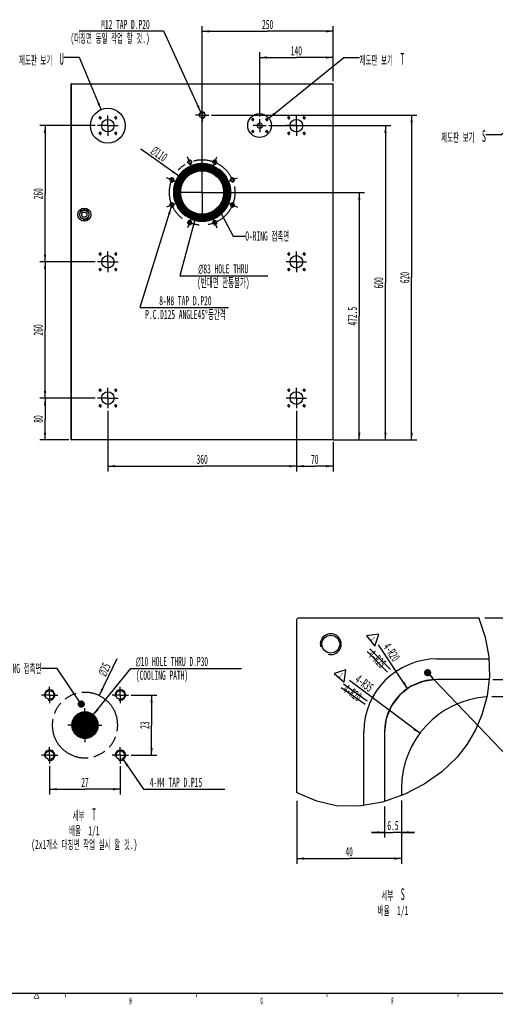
# Model space of a CAD drawing. Header units: millimetres. Extents: x -1 to 4195, y -1 to 2965.
# Tile 5 of 18: x 2068 to 2976, y 29 to 1908. Entities that reach past the tile are written whole.
import ezdxf

# ---------------------------------------------------------------- set-up
doc = ezdxf.new("R2010")
doc.units = ezdxf.units.MM
doc.header["$LTSCALE"] = 231.275
doc.linetypes.add('CENTER', pattern=[0.6, 0.375, -0.075, 0.075, -0.075])
doc.linetypes.add('PHANTOM', pattern=[0.8, 0.45, -0.05, 0.1, -0.05, 0.1, -0.05])
doc.layers.get('0').update_dxf_attribs({"linetype": 'CONTINUOUS'})
for name, color, linetype in [('02___PRT_ALL_AXES', 7, 'CONTINUOUS'), ('7_ALL_FEATURES', 7, 'CONTINUOUS'), ('DEFAULT_3', 7, 'PHANTOM')]:
    doc.layers.add(name, color=color, linetype=linetype)
doc.styles.get("Standard").update_dxf_attribs({"font": 'txt', "width": 0.5})
doc.styles.add('TEXTSTYLE_3', font='gdt', dxfattribs={"width": 0.5})
doc.dimstyles.new('DIMSTYLE_10', dxfattribs={"dimtxt": 17.5, "dimasz": 13.8, "dimexe": 2, "dimexo": 1, "dimgap": 0.875, "dimtad": 1, "dimdec": 3, "dimlfac": 0.2, "dimdsep": 46, "dimtxsty": 'Standard', "dimblk": '_FILLED', "dimblk1": '_FILLED', "dimblk2": '_FILLED', "dimcen": 0.09, "dimadec": 3, "dimazin": 2, "dimtp": 0.2, "dimtm": 0.2, "dimtfac": 1, "dimtdec": 3, "dimtofl": 0, "dimtmove": 0, "dimatfit": 3, "dimldrblk": '_FILLED', "dimfxl": 0, "dimtolj": 1, "dimarcsym": 0})
doc.dimstyles.new('DIMSTYLE_12', dxfattribs={"dimtxt": 17.5, "dimasz": 13.8, "dimexe": 2, "dimexo": 1, "dimgap": 0.875, "dimtad": 1, "dimdec": 3, "dimdsep": 46, "dimtxsty": 'Standard', "dimblk": '_FILLED', "dimblk1": '_FILLED', "dimblk2": '_FILLED', "dimcen": 0.09, "dimadec": 3, "dimazin": 2, "dimtp": 0.8, "dimtm": 0.8, "dimtfac": 1, "dimtdec": 3, "dimtofl": 0, "dimtmove": 0, "dimatfit": 3, "dimldrblk": '_FILLED', "dimfxl": 0, "dimtolj": 1, "dimarcsym": 0})
doc.dimstyles.new('DIMSTYLE_13', dxfattribs={"dimtxt": 17.5, "dimasz": 13.8, "dimexe": 2, "dimexo": 1, "dimgap": 0.875, "dimtad": 1, "dimdec": 3, "dimdsep": 46, "dimtxsty": 'Standard', "dimblk": '_FILLED', "dimblk1": '_FILLED', "dimblk2": '_FILLED', "dimcen": 0.09, "dimadec": 3, "dimazin": 2, "dimtp": 0.3, "dimtm": 0.3, "dimtfac": 1, "dimtdec": 3, "dimtofl": 0, "dimtmove": 0, "dimatfit": 3, "dimldrblk": '_FILLED', "dimfxl": 0, "dimtolj": 1, "dimarcsym": 0})
doc.dimstyles.new('DIMSTYLE_14', dxfattribs={"dimtxt": 17.5, "dimasz": 13.8, "dimexe": 2, "dimexo": 1, "dimgap": 0.875, "dimtad": 1, "dimdec": 3, "dimdsep": 46, "dimtxsty": 'Standard', "dimblk": '_FILLED', "dimblk1": '_FILLED', "dimblk2": '_FILLED', "dimcen": 0.09, "dimadec": 3, "dimazin": 2, "dimtp": 0.5, "dimtm": 0.5, "dimtfac": 1, "dimtdec": 3, "dimtofl": 0, "dimtmove": 0, "dimatfit": 3, "dimldrblk": '_FILLED', "dimfxl": 0, "dimtolj": 1, "dimarcsym": 0})
doc.dimstyles.new('DIMSTYLE_15', dxfattribs={"dimtxt": 17.5, "dimasz": 13.8, "dimexe": 2, "dimexo": 1, "dimtad": 1, "dimdec": 3, "dimlfac": 0.2, "dimdsep": 46, "dimtxsty": 'Standard', "dimblk": '_FILLED', "dimblk1": '_FILLED', "dimblk2": '_FILLED', "dimcen": 0.09, "dimadec": 3, "dimazin": 2, "dimtp": 0.2, "dimtm": 0.2, "dimtfac": 1, "dimtdec": 3, "dimtofl": 0, "dimtmove": 0, "dimatfit": 1, "dimldrblk": '_FILLED', "dimfxl": 0, "dimtolj": 1, "dimarcsym": 0})
doc.dimstyles.new('DIMSTYLE_17', dxfattribs={"dimtxt": 17.5, "dimasz": 13.8, "dimexe": 2, "dimexo": 1, "dimtad": 1, "dimdec": 3, "dimlfac": 0.2, "dimdsep": 46, "dimtxsty": 'Standard', "dimblk": '_FILLED', "dimblk1": '_FILLED', "dimblk2": '_FILLED', "dimcen": 0.09, "dimadec": 3, "dimazin": 2, "dimtp": 0.1, "dimtm": 0.1, "dimtfac": 1, "dimtdec": 3, "dimtofl": 0, "dimtmove": 0, "dimatfit": 1, "dimldrblk": '_FILLED', "dimfxl": 0, "dimtolj": 1, "dimarcsym": 0})
doc.dimstyles.new('DIMSTYLE_19', dxfattribs={"dimtxt": 17.5, "dimasz": 13.8, "dimexe": 2, "dimexo": 1, "dimgap": 0.875, "dimtad": 1, "dimdec": 3, "dimlfac": 0.2, "dimdsep": 46, "dimtxsty": 'Standard', "dimblk": '_FILLED', "dimblk1": '_FILLED', "dimblk2": '_FILLED', "dimcen": 0.09, "dimadec": 3, "dimazin": 2, "dimtp": 0.3, "dimtm": 0.3, "dimtfac": 1, "dimtdec": 3, "dimtofl": 0, "dimtmove": 0, "dimatfit": 3, "dimldrblk": '_FILLED', "dimfxl": 0, "dimtolj": 1, "dimarcsym": 0})
doc.dimstyles.new('DIMSTYLE_20', dxfattribs={"dimtxt": 17.5, "dimasz": 13.8, "dimexe": 2, "dimexo": 1, "dimtad": 1, "dimdec": 3, "dimlfac": 0.2, "dimdsep": 46, "dimtxsty": 'Standard', "dimblk": '_FILLED', "dimblk1": '_FILLED', "dimblk2": '_FILLED', "dimcen": 0.09, "dimadec": 3, "dimazin": 2, "dimtp": 0.2, "dimtm": 0.2, "dimtfac": 1, "dimtdec": 3, "dimtofl": 0, "dimtmove": 0, "dimatfit": 3, "dimldrblk": '_FILLED', "dimfxl": 0, "dimtolj": 1, "dimarcsym": 0})
doc.dimstyles.new('DIMSTYLE_21', dxfattribs={"dimtxt": 17.5, "dimasz": 13.8, "dimexe": 2, "dimexo": 1, "dimtad": 1, "dimdec": 3, "dimlfac": 0.2, "dimdsep": 46, "dimtxsty": 'Standard', "dimblk": '_FILLED', "dimblk1": '_FILLED', "dimblk2": '_FILLED', "dimcen": 0.09, "dimadec": 3, "dimazin": 2, "dimtp": 0.3, "dimtm": 0.3, "dimtfac": 1, "dimtdec": 3, "dimtofl": 0, "dimtmove": 0, "dimatfit": 3, "dimldrblk": '_FILLED', "dimfxl": 0, "dimtolj": 1, "dimarcsym": 0})
doc.dimstyles.new('DIMSTYLE_24', dxfattribs={"dimtxt": 17.5, "dimasz": 13.8, "dimexe": 2, "dimexo": 1, "dimtad": 1, "dimdec": 3, "dimdsep": 46, "dimtxsty": 'Standard', "dimblk": '_FILLED', "dimblk1": '_FILLED', "dimblk2": '_FILLED', "dimcen": 0.09, "dimadec": 3, "dimazin": 2, "dimtp": 0.3, "dimtm": 0.3, "dimtfac": 1, "dimtdec": 3, "dimtofl": 0, "dimtmove": 0, "dimatfit": 1, "dimldrblk": '_FILLED', "dimfxl": 0, "dimtolj": 1, "dimarcsym": 0})
doc.dimstyles.new('DIMSTYLE_5', dxfattribs={"dimtxt": 17.5, "dimasz": 13.8, "dimexe": 2, "dimexo": 1, "dimtad": 1, "dimdec": 3, "dimdsep": 46, "dimtxsty": 'Standard', "dimblk": '_FILLED', "dimblk1": '_FILLED', "dimblk2": '_FILLED', "dimcen": 0.09, "dimadec": 3, "dimazin": 2, "dimtp": 0.2, "dimtm": 0.2, "dimtfac": 1, "dimtdec": 3, "dimtofl": 0, "dimtmove": 0, "dimatfit": 1, "dimldrblk": '_FILLED', "dimfxl": 0, "dimtolj": 1, "dimarcsym": 0})
doc.dimstyles.get("Standard").update_dxf_attribs({"dimtxt": 17.5, "dimasz": 13.8, "dimexe": 2, "dimexo": 1, "dimtad": 1, "dimdec": 3, "dimdsep": 46, "dimtxsty": 'Standard', "dimblk": '_FILLED', "dimblk1": '_FILLED', "dimblk2": '_FILLED', "dimcen": 0.09, "dimadec": 3, "dimazin": 2, "dimtol": 1, "dimtp": 0.05, "dimtm": 0.05, "dimtfac": 1, "dimtdec": 3, "dimtofl": 0, "dimtmove": 0, "dimatfit": 3, "dimldrblk": '_FILLED', "dimfxl": 0, "dimtolj": 1, "dimarcsym": 0})
pattern_1 = [(45, (0, 0), (-0.70710678, 0.70710678), [])]

# ---------------------------------------------------------------- blocks, each defined once
blk = doc.blocks.new('_FILLED')
at = {"color": 0, "linetype": 'ByBlock'}
blk.add_solid([(0, 0), (-1, 0.16), (-1, -0.16)], dxfattribs=at)
blk = doc.blocks.new('*D51')
at = {"color": 2, "linetype": 'Continuous'}
for p, q in [((2596.4, 1161.1), (2596.4, 1045.6)), ((2666.4, 1102.1), (2666.4, 1045.6)), ((2596.4, 1055.6), (2631.4, 1055.6)), ((2666.4, 1055.6), (2631.4, 1055.6))]:
    blk.add_line(p, q, dxfattribs=at)
at = {"color": 2, "linetype": 'Continuous', "xscale": 13.8, "yscale": 13.8, "zscale": 13.8, "rotation": 180}
blk.add_blockref('_FILLED', (2596.4, 1055.6), dxfattribs=at)
at = {"color": 2, "linetype": 'Continuous', "xscale": 13.8, "yscale": 13.8, "zscale": 13.8}
blk.add_blockref('_FILLED', (2666.4, 1055.6), dxfattribs=at)
at = {"color": 2, "linetype": 'Continuous', "insert": (2631.4, 1077.5), "char_height": 17.5, "width": 17.5, "attachment_point": 2, "line_spacing_factor": 0.9}
blk.add_mtext('70', dxfattribs=at)
blk = doc.blocks.new('*D52')
at = {"color": 2, "linetype": 'Continuous'}
for p, q in [((2236.4, 1161.1), (2236.4, 1045.6)), ((2596.4, 1161.1), (2596.4, 1045.6)), ((2236.4, 1055.6), (2416.4, 1055.6)), ((2596.4, 1055.6), (2416.4, 1055.6))]:
    blk.add_line(p, q, dxfattribs=at)
at = {"color": 2, "linetype": 'Continuous', "xscale": 13.8, "yscale": 13.8, "zscale": 13.8, "rotation": 180}
blk.add_blockref('_FILLED', (2236.4, 1055.6), dxfattribs=at)
at = {"color": 2, "linetype": 'Continuous', "xscale": 13.8, "yscale": 13.8, "zscale": 13.8}
blk.add_blockref('_FILLED', (2596.4, 1055.6), dxfattribs=at)
at = {"color": 2, "linetype": 'Continuous', "insert": (2416.4, 1077.5), "char_height": 17.5, "width": 26.25, "attachment_point": 2, "line_spacing_factor": 0.9}
blk.add_mtext('360', dxfattribs=at)
blk = doc.blocks.new('*D53')
at = {"color": 2, "linetype": 'Continuous'}
for p, q in [((2211.9, 1185.6), (2106.4, 1185.6)), ((2116.4, 1185.6), (2116.4, 1145.6)), ((2116.4, 1105.6), (2116.4, 1145.6)), ((2161.9, 1105.6), (2106.4, 1105.6))]:
    blk.add_line(p, q, dxfattribs=at)
at = {"color": 2, "linetype": 'Continuous', "xscale": 13.8, "yscale": 13.8, "zscale": 13.8}
for p, rotation in [((2116.4, 1185.6), 90), ((2116.4, 1105.6), 270)]:
    blk.add_blockref('_FILLED', p, dxfattribs=dict(at, rotation=rotation))
at = {"color": 2, "linetype": 'Continuous', "insert": (2094.5, 1145.6), "char_height": 17.5, "width": 17.5, "attachment_point": 2, "rotation": 90, "line_spacing_factor": 0.9}
blk.add_mtext('80', dxfattribs=at)
blk = doc.blocks.new('*D54')
at = {"color": 2, "linetype": 'Continuous'}
for p, q in [((2211.9, 1445.6), (2106.4, 1445.6)), ((2116.4, 1445.6), (2116.4, 1315.6)), ((2116.4, 1185.6), (2116.4, 1315.6)), ((2211.9, 1185.6), (2106.4, 1185.6))]:
    blk.add_line(p, q, dxfattribs=at)
at = {"color": 2, "linetype": 'Continuous', "xscale": 13.8, "yscale": 13.8, "zscale": 13.8}
for p, rotation in [((2116.4, 1445.6), 90), ((2116.4, 1185.6), 270)]:
    blk.add_blockref('_FILLED', p, dxfattribs=dict(at, rotation=rotation))
at = {"color": 2, "linetype": 'Continuous', "insert": (2094.5, 1315.6), "char_height": 17.5, "width": 26.25, "attachment_point": 2, "rotation": 90, "line_spacing_factor": 0.9}
blk.add_mtext('260', dxfattribs=at)
blk = doc.blocks.new('*D55')
at = {"color": 2, "linetype": 'Continuous'}
for p, q in [((2211.9, 1705.6), (2106.4, 1705.6)), ((2116.4, 1705.6), (2116.4, 1575.6)), ((2116.4, 1445.6), (2116.4, 1575.6)), ((2211.9, 1445.6), (2106.4, 1445.6))]:
    blk.add_line(p, q, dxfattribs=at)
at = {"color": 2, "linetype": 'Continuous', "xscale": 13.8, "yscale": 13.8, "zscale": 13.8}
for p, rotation in [((2116.4, 1705.6), 90), ((2116.4, 1445.6), 270)]:
    blk.add_blockref('_FILLED', p, dxfattribs=dict(at, rotation=rotation))
at = {"color": 2, "linetype": 'Continuous', "insert": (2094.5, 1575.6), "char_height": 17.5, "width": 26.25, "attachment_point": 2, "rotation": 90, "line_spacing_factor": 0.9}
blk.add_mtext('260', dxfattribs=at)
blk = doc.blocks.new('*D56')
at = {"color": 2, "linetype": 'Continuous'}
for p, q in [((2470.4, 1578.1), (2726.4, 1578.1)), ((2716.4, 1578.1), (2716.4, 1341.8)), ((2716.4, 1105.6), (2716.4, 1341.8)), ((2671.4, 1105.6), (2726.4, 1105.6))]:
    blk.add_line(p, q, dxfattribs=at)
at = {"color": 2, "linetype": 'Continuous', "xscale": 13.8, "yscale": 13.8, "zscale": 13.8}
for p, rotation in [((2716.4, 1578.1), 90), ((2716.4, 1105.6), 270)]:
    blk.add_blockref('_FILLED', p, dxfattribs=dict(at, rotation=rotation))
at = {"color": 2, "linetype": 'Continuous', "insert": (2694.5, 1341.8), "char_height": 17.5, "width": 43.75, "attachment_point": 2, "rotation": 90, "line_spacing_factor": 0.9}
blk.add_mtext('472.5', dxfattribs=at)
blk = doc.blocks.new('*D57')
at = {"color": 2, "linetype": 'Continuous'}
for p, q in [((2543.9, 1705.6), (2776.4, 1705.6)), ((2766.4, 1705.6), (2766.4, 1405.6)), ((2766.4, 1105.6), (2766.4, 1405.6)), ((2671.4, 1105.6), (2776.4, 1105.6))]:
    blk.add_line(p, q, dxfattribs=at)
at = {"color": 2, "linetype": 'Continuous', "xscale": 13.8, "yscale": 13.8, "zscale": 13.8}
for p, rotation in [((2766.4, 1705.6), 90), ((2766.4, 1105.6), 270)]:
    blk.add_blockref('_FILLED', p, dxfattribs=dict(at, rotation=rotation))
at = {"color": 2, "linetype": 'Continuous', "insert": (2744.5, 1405.6), "char_height": 17.5, "width": 26.25, "attachment_point": 2, "rotation": 90, "line_spacing_factor": 0.9}
blk.add_mtext('600', dxfattribs=at)
blk = doc.blocks.new('*D58')
at = {"color": 2, "linetype": 'Continuous'}
for p, q in [((2526.4, 1723.1), (2526.4, 1845.6)), ((2666.4, 1790.6), (2666.4, 1845.6)), ((2526.4, 1835.6), (2596.4, 1835.6)), ((2666.4, 1835.6), (2596.4, 1835.6))]:
    blk.add_line(p, q, dxfattribs=at)
at = {"color": 2, "linetype": 'Continuous', "xscale": 13.8, "yscale": 13.8, "zscale": 13.8, "rotation": 180}
blk.add_blockref('_FILLED', (2526.4, 1835.6), dxfattribs=at)
at = {"color": 2, "linetype": 'Continuous', "xscale": 13.8, "yscale": 13.8, "zscale": 13.8}
blk.add_blockref('_FILLED', (2666.4, 1835.6), dxfattribs=at)
at = {"color": 2, "linetype": 'Continuous', "insert": (2596.4, 1857.5), "char_height": 17.5, "width": 26.25, "attachment_point": 2, "line_spacing_factor": 0.9}
blk.add_mtext('140', dxfattribs=at)
blk = doc.blocks.new('*D59')
at = {"color": 2, "linetype": 'Continuous'}
for p, q in [((2416.4, 1632.1), (2416.4, 1895.6)), ((2416.4, 1885.6), (2541.4, 1885.6)), ((2666.4, 1885.6), (2541.4, 1885.6)), ((2666.4, 1790.6), (2666.4, 1895.6))]:
    blk.add_line(p, q, dxfattribs=at)
at = {"color": 2, "linetype": 'Continuous', "xscale": 13.8, "yscale": 13.8, "zscale": 13.8, "rotation": 180}
blk.add_blockref('_FILLED', (2416.4, 1885.6), dxfattribs=at)
at = {"color": 2, "linetype": 'Continuous', "xscale": 13.8, "yscale": 13.8, "zscale": 13.8}
blk.add_blockref('_FILLED', (2666.4, 1885.6), dxfattribs=at)
at = {"color": 2, "linetype": 'Continuous', "insert": (2541.4, 1907.5), "char_height": 17.5, "width": 26.25, "attachment_point": 2, "line_spacing_factor": 0.9}
blk.add_mtext('250', dxfattribs=at)
blk = doc.blocks.new('*D77')
at = {"color": 2, "linetype": 'Continuous'}
for p, q in [((2125.1, 483.1), (2125.1, 429.1)), ((2260.1, 483.1), (2260.1, 429.1)), ((2125.1, 439.1), (2192.6, 439.1)), ((2260.1, 439.1), (2192.6, 439.1))]:
    blk.add_line(p, q, dxfattribs=at)
at = {"color": 2, "linetype": 'Continuous', "xscale": 13.8, "yscale": 13.8, "zscale": 13.8, "rotation": 180}
blk.add_blockref('_FILLED', (2125.1, 439.1), dxfattribs=at)
at = {"color": 2, "linetype": 'Continuous', "xscale": 13.8, "yscale": 13.8, "zscale": 13.8}
blk.add_blockref('_FILLED', (2260.1, 439.1), dxfattribs=at)
at = {"color": 2, "linetype": 'Continuous', "insert": (2192.6, 461), "char_height": 17.5, "width": 17.5, "attachment_point": 2, "line_spacing_factor": 0.9}
blk.add_mtext('27', dxfattribs=at)
blk = doc.blocks.new('*D78')
at = {"color": 2, "linetype": 'Continuous'}
for p, q in [((2280.9, 618.8), (2329.8, 618.8)), ((2319.8, 618.8), (2319.8, 561.3)), ((2319.8, 503.8), (2319.8, 561.3)), ((2280.9, 503.8), (2329.8, 503.8))]:
    blk.add_line(p, q, dxfattribs=at)
at = {"color": 2, "linetype": 'Continuous', "xscale": 13.8, "yscale": 13.8, "zscale": 13.8}
for p, rotation in [((2319.8, 618.8), 90), ((2319.8, 503.8), 270)]:
    blk.add_blockref('_FILLED', p, dxfattribs=dict(at, rotation=rotation))
at = {"color": 2, "linetype": 'Continuous', "insert": (2297.9, 561.3), "char_height": 17.5, "width": 17.5, "attachment_point": 2, "rotation": 90, "line_spacing_factor": 0.9}
blk.add_mtext('23', dxfattribs=at)
blk = doc.blocks.new('*D79')
at = {"color": 2, "linetype": 'Continuous'}
for p, q in [((2208.4, 580.8), (2280.5, 669.7)), ((2280.5, 669.7), (2280.5, 669.7)), ((2280.5, 669.7), (2491.6, 669.7))]:
    blk.add_line(p, q, dxfattribs=at)
at = {"color": 2, "linetype": 'Continuous', "xscale": 13.8, "yscale": 13.8, "zscale": 13.8, "rotation": 230.9769789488}
blk.add_blockref('_FILLED', (2208.4, 580.8), dxfattribs=at)
at = {"color": 2, "linetype": 'Continuous', "insert": (2289.7, 691.6), "char_height": 17.5, "width": 180.833, "attachment_point": 1, "line_spacing_factor": 0.9, "style": 'TEXTSTYLE_3'}
blk.add_mtext('{\\fgdt;n}\\ftxt;10 HOLE THRU D.P30\\P(COOLING PATH)', dxfattribs=at)
blk = doc.blocks.new('*D80')
at = {"color": 2, "linetype": 'Continuous'}
blk.add_line((2219.8, 617.6), (2254, 688.3), dxfattribs=at)
at = {"color": 2, "linetype": 'Continuous', "xscale": 13.8, "yscale": 13.8, "zscale": 13.8, "rotation": 244.214300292}
blk.add_blockref('_FILLED', (2219.8, 617.6), dxfattribs=at)
at = {"color": 2, "linetype": 'Continuous', "insert": (2216.5, 661), "char_height": 17.5, "width": 40.833, "attachment_point": 1, "rotation": 64.2143, "line_spacing_factor": 0.9, "style": 'TEXTSTYLE_3'}
blk.add_mtext('{\\fgdt;n}\\ftxt;25', dxfattribs=at)
blk = doc.blocks.new('*D87')
at = {"color": 2, "linetype": 'Continuous'}
for p, q in [((3014.9, 648.4), (3014.9, 673.4)), ((3014.9, 673.4), (3014.9, 632.1)), ((2971.2, 648.4), (3024.9, 648.4)), ((3014.9, 590.9), (3014.9, 632.1)), ((2969.7, 615.9), (3024.9, 615.9)), ((3014.9, 615.9), (3014.9, 590.9))]:
    blk.add_line(p, q, dxfattribs=at)
at = {"color": 2, "linetype": 'Continuous', "xscale": 13.8, "yscale": 13.8, "zscale": 13.8}
for p, rotation in [((3014.9, 648.4), 270), ((3014.9, 615.9), 90)]:
    blk.add_blockref('_FILLED', p, dxfattribs=dict(at, rotation=rotation))
at = {"color": 2, "linetype": 'Continuous', "insert": (2993.1, 632.1), "char_height": 17.5, "width": 26.25, "attachment_point": 2, "rotation": 90, "line_spacing_factor": 0.9}
blk.add_mtext('6.5', dxfattribs=at)
blk = doc.blocks.new('*D88')
at = {"color": 2, "linetype": 'Continuous'}
for p, q in [((2797, 417.4), (2797, 346.7)), ((2764.5, 405.9), (2764.5, 346.7)), ((2764.5, 356.7), (2739.5, 356.7)), ((2739.5, 356.7), (2780.7, 356.7)), ((2822, 356.7), (2780.7, 356.7)), ((2797, 356.7), (2822, 356.7))]:
    blk.add_line(p, q, dxfattribs=at)
at = {"color": 2, "linetype": 'Continuous', "xscale": 13.8, "yscale": 13.8, "zscale": 13.8}
blk.add_blockref('_FILLED', (2764.5, 356.7), dxfattribs=at)
at = {"color": 2, "linetype": 'Continuous', "xscale": 13.8, "yscale": 13.8, "zscale": 13.8, "rotation": 180}
blk.add_blockref('_FILLED', (2797, 356.7), dxfattribs=at)
at = {"color": 2, "linetype": 'Continuous', "insert": (2780.7, 378.6), "char_height": 17.5, "width": 26.25, "attachment_point": 2, "line_spacing_factor": 0.9}
blk.add_mtext('6.5', dxfattribs=at)
blk = doc.blocks.new('*D89')
at = {"color": 2, "linetype": 'Continuous'}
for p, q in [((2597, 416.9), (2597, 296.7)), ((2797, 404.9), (2797, 296.7)), ((2597, 306.7), (2697, 306.7)), ((2797, 306.7), (2697, 306.7))]:
    blk.add_line(p, q, dxfattribs=at)
at = {"color": 2, "linetype": 'Continuous', "xscale": 13.8, "yscale": 13.8, "zscale": 13.8, "rotation": 180}
blk.add_blockref('_FILLED', (2597, 306.7), dxfattribs=at)
at = {"color": 2, "linetype": 'Continuous', "xscale": 13.8, "yscale": 13.8, "zscale": 13.8}
blk.add_blockref('_FILLED', (2797, 306.7), dxfattribs=at)
at = {"color": 2, "linetype": 'Continuous', "insert": (2697, 328.6), "char_height": 17.5, "width": 17.5, "attachment_point": 2, "line_spacing_factor": 0.9}
blk.add_mtext('40', dxfattribs=at)
blk = doc.blocks.new('*D90')
at = {"color": 2, "linetype": 'Continuous'}
for p, q in [((2956.3, 765.9), (3074.9, 765.9)), ((3064.9, 765.9), (3064.9, 690.9)), ((3064.9, 615.9), (3064.9, 690.9)), ((3001.8, 615.9), (3074.9, 615.9))]:
    blk.add_line(p, q, dxfattribs=at)
at = {"color": 2, "linetype": 'Continuous', "xscale": 13.8, "yscale": 13.8, "zscale": 13.8}
for p, rotation in [((3064.9, 765.9), 90), ((3064.9, 615.9), 270)]:
    blk.add_blockref('_FILLED', p, dxfattribs=dict(at, rotation=rotation))
at = {"color": 2, "linetype": 'Continuous', "insert": (3043.1, 690.9), "char_height": 17.5, "width": 17.5, "attachment_point": 2, "rotation": 90, "line_spacing_factor": 0.9}
blk.add_mtext('30', dxfattribs=at)
blk = doc.blocks.new('*D91')
at = {"color": 2, "linetype": 'Continuous'}
blk.add_line((2808.8, 631.4), (2752.9, 714.8), dxfattribs=at)
at = {"color": 2, "linetype": 'Continuous', "xscale": 13.8, "yscale": 13.8, "zscale": 13.8, "rotation": 303.8280436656}
blk.add_blockref('_FILLED', (2808.8, 631.4), dxfattribs=at)
at = {"color": 2, "linetype": 'Continuous', "insert": (2795.4, 690.7), "char_height": 17.5, "width": 43.75, "attachment_point": 3, "rotation": 303.828, "line_spacing_factor": 0.9}
blk.add_mtext('4-R20', dxfattribs=at)
blk = doc.blocks.new('*D92')
at = {"color": 2, "linetype": 'Continuous'}
blk.add_line((2831.9, 545.8), (2697.6, 646.3), dxfattribs=at)
at = {"color": 2, "linetype": 'Continuous', "xscale": 13.8, "yscale": 13.8, "zscale": 13.8, "rotation": 323.1704238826}
blk.add_blockref('_FILLED', (2831.9, 545.8), dxfattribs=at)
at = {"color": 2, "linetype": 'Continuous', "insert": (2745.8, 637.6), "char_height": 17.5, "width": 43.75, "attachment_point": 3, "rotation": 323.1704, "line_spacing_factor": 0.9}
blk.add_mtext('4-R35', dxfattribs=at)
blk = doc.blocks.new('*D95')
at = {"color": 2, "linetype": 'Continuous'}
for p, q in [((2265.8, 495.6), (2304.4, 439.1)), ((2304.4, 439.1), (2304.4, 439.1)), ((2304.4, 439.1), (2459.9, 439.1))]:
    blk.add_line(p, q, dxfattribs=at)
at = {"color": 2, "linetype": 'Continuous', "xscale": 13.8, "yscale": 13.8, "zscale": 13.8, "rotation": 124.3927263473}
blk.add_blockref('_FILLED', (2265.8, 495.6), dxfattribs=at)
at = {"color": 2, "linetype": 'Continuous', "insert": (2316.4, 461), "char_height": 17.5, "width": 122.5, "attachment_point": 1, "line_spacing_factor": 0.9}
blk.add_mtext('4-M4 TAP D.P15', dxfattribs=at)
blk = doc.blocks.new('*D98')
at = {"color": 2, "linetype": 'Continuous'}
for p, q in [((2405.6, 1538), (2373.7, 1419.2)), ((2373.7, 1419.2), (2373.7, 1419.2)), ((2373.7, 1419.2), (2542, 1419.2))]:
    blk.add_line(p, q, dxfattribs=at)
at = {"color": 2, "linetype": 'Continuous', "xscale": 13.8, "yscale": 13.8, "zscale": 13.8, "rotation": 74.9738390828}
blk.add_blockref('_FILLED', (2405.6, 1538), dxfattribs=at)
at = {"color": 2, "linetype": 'Continuous', "insert": (2456.8, 1441.1), "char_height": 17.5, "width": 128.333, "attachment_point": 2, "line_spacing_factor": 0.9, "style": 'TEXTSTYLE_3'}
blk.add_mtext('{\\fgdt;n}\\ftxt;83 HOLE THRU\\P(반대면 관통불가)', dxfattribs=at)
blk = doc.blocks.new('*D99')
at = {"color": 2, "linetype": 'Continuous'}
for p, q in [((2357.4, 1550.4), (2297.7, 1358.3)), ((2297.7, 1358.3), (2302.1, 1358.3)), ((2302.1, 1358.3), (2466.6, 1358.3))]:
    blk.add_line(p, q, dxfattribs=at)
at = {"color": 2, "linetype": 'Continuous', "xscale": 13.8, "yscale": 13.8, "zscale": 13.8, "rotation": 72.7228137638}
blk.add_blockref('_FILLED', (2357.4, 1550.4), dxfattribs=at)
at = {"color": 2, "linetype": 'Continuous', "insert": (2384.4, 1380.2), "char_height": 17.5, "width": 182.292, "attachment_point": 2, "line_spacing_factor": 0.9}
blk.add_mtext('8-M8 TAP D.P20\\PP.C.D125 ANGLE45\\fgdt;{\\fgdt;~}\\ftxt;등간격', dxfattribs=at)
blk = doc.blocks.new('*D117')
at = {"color": 2, "linetype": 'Continuous'}
blk.add_line((2371.4, 1609.8), (2299, 1660.8), dxfattribs=at)
at = {"color": 2, "linetype": 'Continuous', "xscale": 13.8, "yscale": 13.8, "zscale": 13.8, "rotation": 324.8342959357}
blk.add_blockref('_FILLED', (2371.4, 1609.8), dxfattribs=at)
at = {"color": 2, "linetype": 'Continuous', "insert": (2352.2, 1650.1), "char_height": 17.5, "width": 49.583, "attachment_point": 3, "rotation": 324.8343, "line_spacing_factor": 0.9, "style": 'TEXTSTYLE_3'}
blk.add_mtext('{\\fgdt;n}\\ftxt;110', dxfattribs=at)
blk = doc.blocks.new('*D118')
at = {"color": 2, "linetype": 'Continuous'}
for p, q in [((2434, 1725.6), (2826.4, 1725.6)), ((2816.4, 1725.6), (2816.4, 1415.6)), ((2816.4, 1105.6), (2816.4, 1415.6)), ((2667.2, 1105.6), (2826.4, 1105.6))]:
    blk.add_line(p, q, dxfattribs=at)
at = {"color": 2, "linetype": 'Continuous', "xscale": 13.8, "yscale": 13.8, "zscale": 13.8}
for p, rotation in [((2816.4, 1725.6), 90), ((2816.4, 1105.6), 270)]:
    blk.add_blockref('_FILLED', p, dxfattribs=dict(at, rotation=rotation))
at = {"color": 2, "linetype": 'Continuous', "insert": (2794.5, 1415.6), "char_height": 17.5, "width": 26.25, "attachment_point": 2, "rotation": 90, "line_spacing_factor": 0.9}
blk.add_mtext('620', dxfattribs=at)
blk = doc.blocks.new('*D119')
at = {"color": 2, "linetype": 'Continuous'}
for p, q in [((2337.3, 1885.6), (2181.6, 1885.6)), ((2343, 1885.6), (2337.3, 1885.6)), ((2413.9, 1731), (2343, 1885.6))]:
    blk.add_line(p, q, dxfattribs=at)
at = {"color": 2, "linetype": 'Continuous', "xscale": 13.8, "yscale": 13.8, "zscale": 13.8, "rotation": 294.6351691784}
blk.add_blockref('_FILLED', (2413.9, 1731), dxfattribs=at)
at = {"color": 2, "linetype": 'Continuous', "insert": (2316.3, 1907.5), "char_height": 17.5, "width": 153.125, "attachment_point": 3, "line_spacing_factor": 0.9}
blk.add_mtext('M12 TAP D.P20\\P(대칭면 동일 작업 할 것.)', dxfattribs=at)
blk = doc.blocks.new('REV_MARK_BL8', base_point=(2679.5, 655.3))
at = {"color": 2, "linetype": 'Continuous'}
for p, q in [((2690.7, 667), (2668.2, 659.7)), ((2668.2, 659.7), (2687.4, 643.6)), ((2687.4, 643.6), (2690.7, 667))]:
    blk.add_line(p, q, dxfattribs=at)
at = {"color": 2, "linetype": 'Continuous', "width": 0.5}
blk.add_text('1', height=10, rotation=320, dxfattribs=at).set_placement((2676.8, 654.4))
blk = doc.blocks.new('REV_MARK_BL9', base_point=(2742, 723.7))
at = {"color": 2, "linetype": 'Continuous'}
for p, q in [((2753.6, 734.9), (2730.3, 731.6)), ((2746.3, 712.4), (2753.6, 734.9)), ((2730.3, 731.6), (2746.3, 712.4))]:
    blk.add_line(p, q, dxfattribs=at)
at = {"color": 2, "linetype": 'Continuous', "width": 0.5}
blk.add_text('1', height=10, rotation=310, dxfattribs=at).set_placement((2737.8, 724.9))
blk = doc.blocks.new('DEL_DIM_BL11', base_point=(2706.7, 620.8))
at = {"color": 2, "linetype": 'Continuous'}
for p, q in [((2686.2, 639.9), (2731.7, 608)), ((2681.8, 633.5), (2727.3, 601.7))]:
    blk.add_line(p, q, dxfattribs=at)
at = {"color": 2, "linetype": 'Continuous', "width": 0.5}
blk.add_text('4-R20', height=17.5, rotation=325, dxfattribs=at).set_placement((2683.8, 626.2))
blk = doc.blocks.new('DEL_DIM_BL13', base_point=(2753.6, 684.7))
at = {"color": 2, "linetype": 'Continuous'}
for p, q in [((2731.2, 701.6), (2770.5, 662.3)), ((2736.7, 707.1), (2776, 667.8))]:
    blk.add_line(p, q, dxfattribs=at)
at = {"color": 2, "linetype": 'Continuous', "width": 0.5}
blk.add_text('4-R25', height=17.5, rotation=315, dxfattribs=at).set_placement((2731.9, 694))

msp = doc.modelspace()

# ---------------------------------------------------------------- hatches: boundary and pattern name
at = {"linetype": 'Continuous'}
h = msp.add_hatch(dxfattribs=at)
h.set_pattern_fill('Z1', color=2, angle=45, style=0, pattern_type=0)
h.set_pattern_definition(pattern_1)
edge = h.paths.add_edge_path()
edge.add_arc((2416.3717, 1578.0918), 55, 90, 270)
edge.add_arc((2416.3717, 1578.0918), 41.5, 90, 270)
edge.add_line((2416.3717, 1633.0918), (2416.3717, 1536.5918))
edge = h.paths.add_edge_path()
edge.add_arc((2416.3717, 1578.0918), 41.5, 270, 450)
edge.add_arc((2416.3717, 1578.0918), 55, 270, 450)
h = msp.add_hatch(dxfattribs=at)
h.set_pattern_fill('A2', color=2, angle=45, style=0, pattern_type=0)
h.set_pattern_definition(pattern_1)
edge = h.paths.add_edge_path()
edge.add_arc((2192.6444, 561.3489), 25, 270, 450)
edge.add_arc((2192.6444, 561.3489), 25, 90, 270)

# ---------------------------------------------------------------- linework, layer by layer
at = {"color": 7, "linetype": 'Continuous'}
for p, q in [((2599.4722, 765.86), (2596.9722, 763.36)), ((2596.9722, 432.7177), (2596.9722, 763.36)), ((2599.4722, 765.86), (2944.4827, 765.86)), ((2944.4827, 765.86), (2944.5036, 765.8183)), ((2944.5036, 765.8183), (2956.9552, 729.3519)), ((2956.9552, 729.3519), (2963.8892, 691.6034)), ((2864.4722, 687.71), (2963.9988, 687.71)), ((2963.8892, 691.6034), (2964.9371, 654.3917)), ((2838.5905, 644.9526), (2814.4726, 634.9626)), ((2864.4722, 648.36), (2838.5905, 644.9526)), ((2964.2104, 648.36), (2864.4722, 648.36)), ((2964.9371, 654.3917), (2960.4677, 617.296)), ((2814.4726, 634.9626), (2793.7617, 619.0708)), ((2793.7617, 619.0708), (2777.8695, 598.3595)), ((2960.4677, 617.296), (2950.6404, 581.1968)), ((2777.8695, 598.3595), (2767.8796, 574.2417)), ((2767.8796, 574.2417), (2764.4722, 548.36)), ((2950.6404, 581.1968), (2938.3416, 552.2047)), ((2725.1222, 408.2577), (2725.1222, 548.36)), ((2764.4722, 548.36), (2764.4722, 415.9634)), ((2938.3416, 552.2047), (2922.568, 525.0485)), ((2922.568, 525.0485), (2903.5336, 500.232)), ((2903.5336, 500.232), (2874.1437, 471.9376)), ((2874.1437, 471.9376), (2840.4674, 448.4153)), ((2599.2255, 431.3851), (2596.9722, 432.7177)), ((2796.9722, 440.86), (2796.9722, 427.3155)), ((2840.4674, 448.4153), (2803.4316, 429.5718)), ((2635.1008, 416.1898), (2599.2255, 431.3851)), ((2672.4158, 407.4905), (2635.1008, 416.1898)), ((2760.607, 414.6133), (2716.4318, 406.7012)), ((2803.4316, 429.5718), (2760.607, 414.6133)), ((2716.4318, 406.7012), (2672.4158, 407.4905)), ((100.0001, 50), (4180, 50))]:
    msp.add_line(p, q, dxfattribs=at)
at = {"color": 2, "linetype": 'Continuous', "const_width": 1.25}
for points in [[(2100, 50), (2095, 40)], [(2095, 40), (2105, 40)], [(2105, 40), (2100, 50)], [(2155, 50), (2155, 42.5)], [(2405, 50), (2405, 42.5)], [(2655, 50), (2655, 42.5)], [(2905, 50), (2905, 42.5)]]:
    msp.add_lwpolyline(points, dxfattribs=at)
at = {"color": 2, "linetype": 'Continuous'}
for centre, radius in [((2236.1178, 1705.516), 33.2283), ((2526.0158, 1705.7355), 22.6948)]:
    msp.add_circle(centre, radius, dxfattribs=at)
at = {"color": 7, "linetype": 'Continuous'}
for centre, radius in [((2661.9722, 715.86), 17), ((2125.1444, 618.8489), 8.25), ((2260.1444, 618.8489), 8.25), ((2192.6444, 561.3489), 25), ((2125.1444, 503.8489), 8.25), ((2260.1444, 503.8489), 8.25)]:
    msp.add_circle(centre, radius, dxfattribs=at)
at = {"color": 2, "linetype": 'Continuous'}
for centre, radius in [((2416.3717, 1725.5918), 6), ((2221.5224, 1720.441), 2), ((2251.2209, 1720.441), 2), ((2512.8717, 1717.0918), 2), ((2539.8717, 1717.0918), 2), ((2581.5224, 1720.441), 2), ((2611.2209, 1720.441), 2), ((2221.5224, 1690.7425), 2), ((2251.2209, 1690.7425), 2), ((2512.8717, 1694.0918), 2), ((2539.8717, 1694.0918), 2), ((2581.5224, 1690.7425), 2), ((2611.2209, 1690.7425), 2), ((2392.454, 1635.8343), 4), ((2440.2894, 1635.8343), 4), ((2358.6292, 1602.0095), 4), ((2474.1142, 1602.0095), 4), ((2191.3717, 1535.5918), 9.525), ((2358.6292, 1554.1741), 4), ((2474.1142, 1554.1741), 4), ((2392.454, 1520.3493), 4), ((2440.2894, 1520.3493), 4), ((2221.5224, 1460.441), 2), ((2251.2209, 1460.441), 2), ((2581.5224, 1460.441), 2), ((2611.2209, 1460.441), 2), ((2221.5224, 1430.7425), 2), ((2251.2209, 1430.7425), 2), ((2581.5224, 1430.7425), 2), ((2611.2209, 1430.7425), 2), ((2221.5224, 1200.441), 2), ((2251.2209, 1200.441), 2), ((2581.5224, 1200.441), 2), ((2611.2209, 1200.441), 2), ((2221.5224, 1170.7425), 2), ((2251.2209, 1170.7425), 2), ((2581.5224, 1170.7425), 2), ((2611.2209, 1170.7425), 2), ((2661.9722, 715.86), 20), ((2125.1444, 618.8489), 10), ((2260.1444, 618.8489), 10), ((2125.1444, 503.8489), 10), ((2260.1444, 503.8489), 10)]:
    msp.add_arc(centre, radius, 255, 195, dxfattribs=at)
at = {"color": 7, "linetype": 'Continuous'}
for centre, radius, start in [((2864.4722, 548.36), 139.35, 90), ((2864.4722, 548.36), 100, 90), ((2971.9722, 440.86), 175, 94.0431375)]:
    msp.add_arc(centre, radius, start, 180, dxfattribs=at)
at = {"layer": '02___PRT_ALL_AXES', "color": 7, "linetype": 'CENTER'}
for p, q in [((2416.3717, 1725.5918), (2416.3717, 1738.1918)), ((2236.3717, 1705.5918), (2236.3717, 1725.0918)), ((2416.3717, 1725.5918), (2403.7717, 1725.5918)), ((2416.3717, 1725.5918), (2416.3717, 1712.9918)), ((2416.3717, 1725.5918), (2428.9717, 1725.5918)), ((2526.3717, 1705.5918), (2526.3717, 1718.0918)), ((2596.3717, 1705.5918), (2596.3717, 1725.0918)), ((2236.3717, 1705.5918), (2216.8717, 1705.5918)), ((2236.3717, 1705.5918), (2236.3717, 1686.0918)), ((2236.3717, 1705.5918), (2255.8717, 1705.5918)), ((2526.3717, 1705.5918), (2513.8717, 1705.5918)), ((2526.3717, 1705.5918), (2526.3717, 1693.0918)), ((2526.3717, 1705.5918), (2538.8717, 1705.5918)), ((2596.3717, 1705.5918), (2576.8717, 1705.5918)), ((2596.3717, 1705.5918), (2596.3717, 1686.0918)), ((2596.3717, 1705.5918), (2615.8717, 1705.5918)), ((2392.454, 1635.8343), (2388.2827, 1645.9045)), ((2392.454, 1635.8343), (2396.6252, 1625.764)), ((2440.2894, 1635.8343), (2436.1182, 1625.764)), ((2440.2894, 1635.8343), (2444.4606, 1645.9045)), ((2416.3717, 1578.0918), (2416.3717, 1627.0918)), ((2358.6292, 1602.0095), (2348.5589, 1606.1808)), ((2358.6292, 1602.0095), (2368.6995, 1597.8383)), ((2474.1142, 1602.0095), (2464.0439, 1597.8383)), ((2474.1142, 1602.0095), (2484.1844, 1606.1808)), ((2416.3717, 1578.0918), (2367.3717, 1578.0918)), ((2416.3717, 1578.0918), (2416.3717, 1529.0918)), ((2416.3717, 1578.0918), (2465.3717, 1578.0918)), ((2358.6292, 1554.1741), (2348.5589, 1550.0028)), ((2358.6292, 1554.1741), (2368.6995, 1558.3453)), ((2474.1142, 1554.1741), (2464.0439, 1558.3453)), ((2474.1142, 1554.1741), (2484.1844, 1550.0028)), ((2392.454, 1520.3493), (2396.6252, 1530.4196)), ((2440.2894, 1520.3493), (2436.1182, 1530.4196)), ((2392.454, 1520.3493), (2388.2827, 1510.279)), ((2440.2894, 1520.3493), (2444.4606, 1510.279)), ((2236.3717, 1445.5918), (2236.3717, 1465.0918)), ((2596.3717, 1445.5918), (2596.3717, 1465.0918)), ((2236.3717, 1445.5918), (2216.8717, 1445.5918)), ((2236.3717, 1445.5918), (2236.3717, 1426.0918)), ((2236.3717, 1445.5918), (2255.8717, 1445.5918)), ((2596.3717, 1445.5918), (2576.8717, 1445.5918)), ((2596.3717, 1445.5918), (2615.8717, 1445.5918)), ((2596.3717, 1445.5918), (2596.3717, 1426.0918)), ((2236.3717, 1185.5918), (2236.3717, 1205.0918)), ((2596.3717, 1185.5918), (2596.3717, 1205.0918)), ((2236.3717, 1185.5918), (2216.8717, 1185.5918)), ((2236.3717, 1185.5918), (2255.8717, 1185.5918)), ((2236.3717, 1185.5918), (2236.3717, 1166.0918)), ((2596.3717, 1185.5918), (2576.8717, 1185.5918)), ((2596.3717, 1185.5918), (2615.8717, 1185.5918)), ((2596.3717, 1185.5918), (2596.3717, 1166.0918)), ((2125.1444, 618.8489), (2125.1444, 634.5989)), ((2260.1444, 618.8489), (2260.1444, 634.5989)), ((2125.1444, 618.8489), (2109.3944, 618.8489)), ((2125.1444, 618.8489), (2125.1444, 603.0989)), ((2125.1444, 618.8489), (2140.8944, 618.8489)), ((2260.1444, 618.8489), (2244.3944, 618.8489)), ((2260.1444, 618.8489), (2275.8944, 618.8489)), ((2260.1444, 618.8489), (2260.1444, 603.0989)), ((2192.6444, 561.3489), (2192.6444, 593.8489)), ((2192.6444, 561.3489), (2160.1444, 561.3489)), ((2192.6444, 561.3489), (2192.6444, 528.8489)), ((2192.6444, 561.3489), (2225.1444, 561.3489)), ((2125.1444, 503.8489), (2125.1444, 519.5989)), ((2260.1444, 503.8489), (2260.1444, 519.5989)), ((2125.1444, 503.8489), (2109.3944, 503.8489)), ((2125.1444, 503.8489), (2125.1444, 488.0989)), ((2125.1444, 503.8489), (2140.8944, 503.8489)), ((2260.1444, 503.8489), (2244.3944, 503.8489)), ((2260.1444, 503.8489), (2275.8944, 503.8489)), ((2260.1444, 503.8489), (2260.1444, 488.0989))]:
    msp.add_line(p, q, dxfattribs=at)
at = {"layer": '02___PRT_ALL_AXES', "color": 7, "linetype": 'Continuous'}
for centre, radius in [((2416.3717, 1725.5918), 5.1), ((2221.5224, 1720.441), 1.65), ((2236.3717, 1705.5918), 12), ((2251.2209, 1720.441), 1.65), ((2512.8717, 1717.0918), 1.65), ((2526.3717, 1705.5918), 5), ((2539.8717, 1717.0918), 1.65), ((2581.5224, 1720.441), 1.65), ((2596.3717, 1705.5918), 12), ((2611.2209, 1720.441), 1.65), ((2221.5224, 1690.7425), 1.65), ((2251.2209, 1690.7425), 1.65), ((2512.8717, 1694.0918), 1.65), ((2539.8717, 1694.0918), 1.65), ((2581.5224, 1690.7425), 1.65), ((2611.2209, 1690.7425), 1.65), ((2392.454, 1635.8343), 3.4), ((2440.2894, 1635.8343), 3.4), ((2416.3717, 1578.0918), 41.5), ((2358.6292, 1602.0095), 3.4), ((2474.1142, 1602.0095), 3.4), ((2191.3717, 1535.5918), 12.5), ((2191.3717, 1535.5918), 8.7312), ((2358.6292, 1554.1741), 3.4), ((2474.1142, 1554.1741), 3.4), ((2191.3717, 1535.5918), 5), ((2392.454, 1520.3493), 3.4), ((2440.2894, 1520.3493), 3.4), ((2221.5224, 1460.441), 1.65), ((2236.3717, 1445.5918), 12), ((2251.2209, 1460.441), 1.65), ((2581.5224, 1460.441), 1.65), ((2596.3717, 1445.5918), 12), ((2611.2209, 1460.441), 1.65), ((2221.5224, 1430.7425), 1.65), ((2251.2209, 1430.7425), 1.65), ((2581.5224, 1430.7425), 1.65), ((2611.2209, 1430.7425), 1.65), ((2221.5224, 1200.441), 1.65), ((2236.3717, 1185.5918), 12), ((2251.2209, 1200.441), 1.65), ((2581.5224, 1200.441), 1.65), ((2596.3717, 1185.5918), 12), ((2611.2209, 1200.441), 1.65), ((2221.5224, 1170.7425), 1.65), ((2251.2209, 1170.7425), 1.65), ((2581.5224, 1170.7425), 1.65), ((2611.2209, 1170.7425), 1.65)]:
    msp.add_circle(centre, radius, dxfattribs=at)
at = {"layer": '02___PRT_ALL_AXES', "color": 7, "linetype": 'CENTER'}
msp.add_circle((2416.3717, 1578.0918), 62.5, dxfattribs=at)
at = {"layer": '7_ALL_FEATURES', "color": 7, "linetype": 'Continuous'}
for p, q in [((2166.8717, 1785.5918), (2166.3717, 1785.0918)), ((2166.8717, 1785.0918), (2166.6217, 1785.3418)), ((2166.8717, 1785.5918), (2666.3717, 1785.5918)), ((2666.3717, 1105.5918), (2666.3717, 1785.5918)), ((2166.3717, 1106.0918), (2166.3717, 1785.0918)), ((2166.8717, 1105.5918), (2166.8717, 1785.0918)), ((2166.8717, 1785.0918), (2666.3717, 1785.0918)), ((2166.3717, 1106.0918), (2166.8717, 1105.5918)), ((2666.3717, 1105.5918), (2166.8717, 1105.5918))]:
    msp.add_line(p, q, dxfattribs=at)
at = {"layer": 'DEFAULT_3', "color": 2, "linetype": 'PHANTOM'}
for centre, radius, start, end in [((2416.3717, 1578.0918), 55, 90, 270), ((2416.3717, 1578.0918), 41.5, 90, 270), ((2416.3717, 1578.0918), 55, 270, 90), ((2416.3717, 1578.0918), 41.5, 270, 90), ((2192.6444, 561.3489), 62.5, 0, 180), ((2192.6444, 561.3489), 25, 90, 270), ((2192.6444, 561.3489), 25, 270, 90), ((2192.6444, 561.3489), 62.5, 180, 360)]:
    msp.add_arc(centre, radius, start, end, dxfattribs=at)

# ---------------------------------------------------------------- block references
at = {"color": 2, "linetype": 'Continuous'}
for name, p in [('REV_MARK_BL9', (2741.956, 723.6539)), ('DEL_DIM_BL13', (2753.5662, 684.7256)), ('REV_MARK_BL8', (2679.4612, 655.3087)), ('DEL_DIM_BL11', (2706.7351, 620.7946))]:
    msp.add_blockref(name, p, dxfattribs=at)

# ---------------------------------------------------------------- texts
at = {"color": 2, "linetype": 'Continuous', "line_spacing_factor": 0.9}
for s, insert, char_height, width, attachment_point in [('제도판 보기  \\H22.5;U', (2152.1847, 1844.3418), 17.5, 88.541667, 3), ('제도판 보기  \\H22.5;T', (2717.0604, 1844.3418), 17.5, 88.541667, 1), ('제도판 보기  \\H22.5;S', (2958.2747, 1696.9396), 17.5, 88.541667, 3), ('O-RING 접촉면', (2498.7089, 1503.6446), 17.5, 91.875, 1), ('O-RING 접촉면', (2109.4283, 678.4881), 17.5, 91.875, 3), ('세부  \\H22.5;T\\P\\H17.5;배율  1/1\\P(2x1개소 대칭면 작업 실시 할 것.)', (2191.3687, 402.4718), 17.5, 208.541667, 2), ('세부  \\H22.5;S\\P\\H17.5;배율  1/1', (2780.9546, 250.0412), 17.5, 64.166667, 2), ('H', (2279.9999, 41.25), 12.5, 6.25, 2), ('G', (2529.9999, 41.25), 12.5, 6.25, 2), ('F', (2779.9999, 41.25), 12.5, 6.25, 2)]:
    msp.add_mtext(s, dxfattribs=dict(at, insert=insert, char_height=char_height, width=width, attachment_point=attachment_point))

# ---------------------------------------------------------------- dimensions: what is measured, and where the dimension line sits
at = {"color": 2, "linetype": 'Continuous'}
for p1, p2, text, dimstyle, override, picture, middle in [((2413.8707, 1731.0457), (2418.8727, 1720.1379), 'M<> TAP D.P20\\P(대칭면 동일 작업 할 것.)', 'DIMSTYLE_5', {"dimtih": 1, "dimtoh": 1, "dimpost": '<>'}, '*D119', (2239.7433, 1885.5918)), ((2371.4097, 1609.7687), (2461.3336, 1546.4149), '%%c<>', 'DIMSTYLE_24', {"dimpost": '<>'}, '*D117', (2326.8576, 1657.2121)), ((2405.6124, 1538.0108), (2427.131, 1618.1728), '%%c<> HOLE THRU\\P(반대면 관통불가)', 'DIMSTYLE_24', {"dimtih": 1, "dimtoh": 1, "dimpost": '<>'}, '*D98', (2456.8154, 1419.1863)), ((2357.4412, 1550.3546), (2359.8172, 1557.9936), '8-M<> TAP D.P20\\PP.C.D125 ANGLE45%%d등간격', 'DIMSTYLE_5', {"dimtih": 1, "dimtoh": 1, "dimpost": '<>'}, '*D99', (2384.3781, 1358.3047)), ((2219.8323, 617.6256), (2165.4565, 505.0721), '%%c<>', 'DIMSTYLE_15', {"dimpost": '<>'}, '*D80', (2233.2611, 675.594)), ((2208.3852, 580.7712), (2176.9036, 541.9265), '%%c<> HOLE THRU D.P30\\P(COOLING PATH)', 'DIMSTYLE_15', {"dimtih": 1, "dimtoh": 1, "dimpost": '<>'}, '*D79', (2380.1559, 669.7381)), ((2265.7931, 495.597), (2254.4958, 512.1007), '4-M<> TAP D.P15', 'DIMSTYLE_17', {"dimtih": 1, "dimtoh": 1, "dimpost": '<>'}, '*D95', (2377.6091, 452.2568))]:
    dim = msp.add_diameter_dim_2p(p1=p1, p2=p2, text=text, dimstyle=dimstyle, override=override, dxfattribs=at)
    dim.commit()
    dim.dimension.update_dxf_attribs({"geometry": picture, "text_midpoint": middle, "dimtype": 163})
for base, p1, p2, angle, dimstyle, picture, middle in [((2416.3717, 1885.5918), (2666.3717, 1789.5918), (2416.3717, 1631.0918), 180, 'DIMSTYLE_14', '*D59', (2541.3717, 1885.5918)), ((2816.3717, 1105.5918), (2432.9717, 1725.5918), (2666.1968, 1105.5918), 270, 'DIMSTYLE_12', '*D118', (2816.3717, 1415.5918)), ((2116.3717, 1705.5918), (2212.8717, 1445.5918), (2212.8717, 1705.5918), 90, 'DIMSTYLE_14', '*D55', (2116.3717, 1575.5918)), ((2766.3717, 1705.5918), (2670.3717, 1105.5918), (2542.8717, 1705.5918), 90, 'DIMSTYLE_12', '*D57', (2766.3717, 1405.5917)), ((2716.3717, 1105.5918), (2469.3717, 1578.0918), (2670.3717, 1105.5918), 270, 'DIMSTYLE_12', '*D56', (2716.3717, 1342.1153)), ((2116.3717, 1445.5918), (2212.8717, 1185.5918), (2212.8717, 1445.5918), 90, 'DIMSTYLE_14', '*D54', (2116.3717, 1315.5918)), ((2116.3717, 1185.5918), (2162.8717, 1105.5918), (2212.8717, 1185.5918), 90, 'DIMSTYLE_13', '*D53', (2116.3717, 1145.3184)), ((2236.3717, 1055.5918), (2596.3717, 1162.0918), (2236.3717, 1162.0918), 180, 'DIMSTYLE_14', '*D52', (2416.3718, 1055.5918)), ((2596.3717, 1055.5918), (2666.3717, 1103.0959), (2596.3717, 1162.0918), 180, 'DIMSTYLE_13', '*D51', (2631.3718, 1055.5918)), ((3064.9371, 765.86), (3000.7899, 615.86), (2955.3177, 765.86), 90, 'DIMSTYLE_10', '*D90', (3064.9371, 690.86)), ((3014.9371, 648.36), (2968.7497, 615.86), (2970.1945, 648.36), 90, 'DIMSTYLE_10', '*D87', (3014.9371, 632.3834)), ((2319.7888, 618.8489), (2279.8944, 503.8489), (2279.8944, 618.8489), 90, 'DIMSTYLE_10', '*D78', (2319.7888, 561.6223))]:
    dim = msp.add_linear_dim(base=base, p1=p1, p2=p2, angle=angle, dimstyle=dimstyle, dxfattribs=at)
    dim.commit()
    dim.dimension.update_dxf_attribs({"geometry": picture, "text_midpoint": middle, "dimtype": 160})
for base, p1, p2, dimstyle, picture, middle in [((2666.3717, 1835.5918), (2526.3717, 1722.0918), (2666.3717, 1789.5918), 'DIMSTYLE_14', '*D58', (2597.4654, 1835.5918)), ((2260.1444, 439.1318), (2125.1444, 484.0989), (2260.1444, 484.0989), 'DIMSTYLE_10', '*D77', (2192.6444, 439.1318)), ((2796.9722, 306.7012), (2596.9722, 417.9072), (2796.9722, 405.9189), 'DIMSTYLE_19', '*D89', (2696.9723, 306.7012)), ((2796.9722, 356.7012), (2764.4722, 406.8775), (2796.9722, 418.4363), 'DIMSTYLE_10', '*D88', (2780.9956, 356.7012))]:
    dim = msp.add_linear_dim(base=base, p1=p1, p2=p2, dimstyle=dimstyle, dxfattribs=at)
    dim.commit()
    dim.dimension.update_dxf_attribs({"geometry": picture, "text_midpoint": middle, "dimtype": 160})
for center, mpoint, dimstyle, picture, middle in [((2864.4722, 548.36), (2808.802, 631.4312), 'DIMSTYLE_20', '*D91', (2775.9896, 703.9702)), ((2971.9722, 440.86), (2831.8983, 545.7615), 'DIMSTYLE_21', '*D92', (2723.0093, 643.7062))]:
    dim = msp.add_radius_dim(center=center, mpoint=mpoint, text='4-R<>', dimstyle=dimstyle, override={"dimpost": '<>'}, dxfattribs=at)
    dim.commit()
    dim.dimension.update_dxf_attribs({"geometry": picture, "text_midpoint": middle, "dimtype": 164})

# ---------------------------------------------------------------- leaders
for points, override in [([(2223.391, 1736.2105), (2182.1847, 1835.5918), (2152.1847, 1835.5918)], {"dimtad": 0}), ([(2543.6828, 1719.981), (2687.0604, 1835.5918), (2717.0604, 1835.5918)], {"dimtad": 0}), ([(3036.1888, 1730.9578), (2988.2747, 1688.1896), (2958.2747, 1688.1896)], {"dimtad": 0}), ([(2449.108, 1545.0582), (2475.5643, 1494.8946), (2498.7089, 1494.8946)], {"dimtad": 0, "dimldrblk": 'DOT'}), ([(2185.5686, 601.5387), (2139.4283, 669.7381), (2109.4283, 669.7381)], {"dimtad": 0, "dimldrblk": 'DOT'}), ([(2846.9015, 661.4076), (3014.9371, 485.694), (3034.294, 485.694)], {"dimtad": 0, "dimldrblk": 'DOT'})]:
    msp.add_leader(points, dimstyle='Standard', override=override, dxfattribs=at)

doc.saveas('drawing.dxf')
